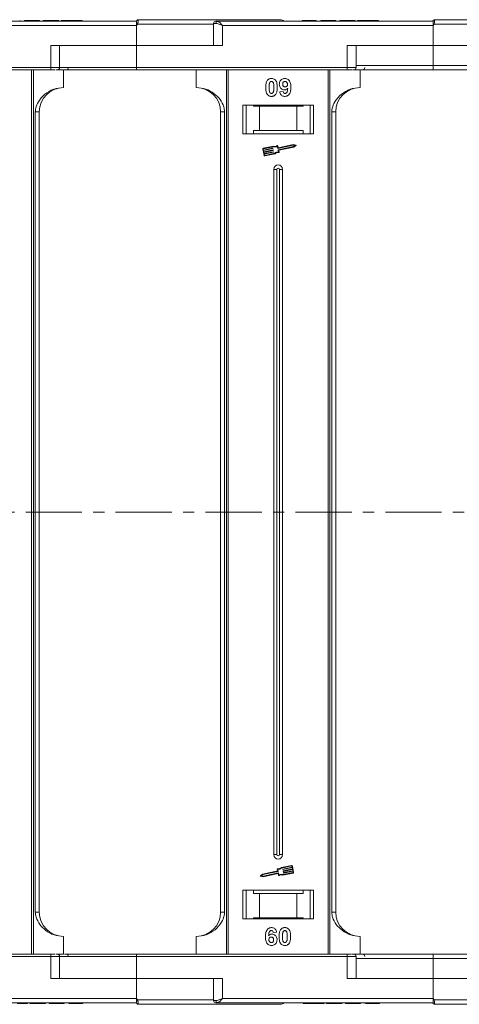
# Model space of a CAD drawing. Header units: millimetres. Extents: x -645 to 830, y -176 to 857.
# Tile 29 of 76: x 493 to 592, y 53 to 276. Entities that reach past the tile are written whole.
import ezdxf

# ---------------------------------------------------------------- set-up
doc = ezdxf.new("R2010")
doc.units = ezdxf.units.MM
doc.linetypes.add('CENTERX2', pattern=[20.32, 12.7, -2.54, 2.54, -2.54])

msp = doc.modelspace()

# ---------------------------------------------------------------- linework, layer by layer
at = {"color": 7, "linetype": 'Continuous', "lineweight": 15}
for p, q in [((519.41, 275.526), (470.703, 275.526)), ((471.821, 274.526), (519.41, 274.526)), ((493.051, 275.526), (493.051, 275.726)), ((494.076, 275.526), (494.076, 275.726)), ((494.076, 275.726), (495.038, 275.726)), ((495.038, 275.726), (495.038, 275.526)), ((495.038, 275.726), (497.153, 275.726)), ((497.153, 275.726), (497.153, 275.526)), ((497.153, 275.726), (497.474, 275.726)), ((497.474, 275.726), (497.474, 275.526)), ((498.307, 275.526), (498.307, 275.726)), ((498.307, 275.726), (501.833, 275.726)), ((501.833, 275.726), (501.833, 275.526)), ((502.346, 275.726), (502.346, 275.526)), ((504.724, 275.526), (504.724, 275.726)), ((507.089, 275.526), (507.089, 275.726)), ((519.41, 275.524), (519.41, 275.526)), ((519.644, 274.876), (519.41, 274.526)), ((519.41, 274.526), (519.41, 270.026)), ((536.821, 274.876), (519.644, 274.876)), ((519.76, 275.876), (519.76, 275.876)), ((536.821, 275.026), (536.821, 270.026)), ((537.331, 275.026), (536.821, 275.026)), ((586.41, 275.526), (537.703, 275.526)), ((538.821, 274.526), (586.41, 274.526)), ((538.821, 270.026), (538.821, 274.526)), ((556.846, 275.726), (556.846, 275.526)), ((558.39, 275.526), (558.39, 275.726)), ((559.942, 275.526), (559.942, 275.726)), ((560.051, 275.526), (560.051, 275.726)), ((561.076, 275.526), (561.076, 275.726)), ((561.076, 275.726), (562.038, 275.726)), ((562.038, 275.726), (562.038, 275.526)), ((562.038, 275.726), (564.153, 275.726)), ((564.153, 275.726), (564.153, 275.526)), ((564.153, 275.726), (564.474, 275.726)), ((564.474, 275.726), (564.474, 275.526)), ((565.307, 275.726), (568.833, 275.726)), ((565.307, 275.526), (565.307, 275.726)), ((568.833, 275.726), (568.833, 275.526)), ((569.346, 275.726), (569.346, 275.526)), ((571.724, 275.526), (571.724, 275.726)), ((574.089, 275.526), (574.089, 275.726)), ((586.41, 275.524), (586.41, 275.526)), ((586.644, 274.876), (586.41, 274.526)), ((586.41, 274.526), (586.41, 270.026)), ((604.973, 274.876), (586.644, 274.876)), ((586.76, 275.876), (586.76, 275.876)), ((499.998, 270.026), (499.998, 265.026)), ((519.41, 270.026), (499.998, 270.026)), ((501.998, 265.026), (501.998, 270.026)), ((519.41, 265.026), (519.41, 270.026)), ((519.41, 270.026), (538.821, 270.026)), ((566.998, 270.026), (566.998, 265.026)), ((586.41, 270.026), (566.998, 270.026)), ((568.998, 265.026), (568.998, 270.026)), ((586.41, 265.526), (586.41, 270.026)), ((586.41, 270.026), (606.973, 270.026)), ((499.998, 265.026), (452.41, 265.026)), ((499.998, 265.026), (499.998, 264.526)), ((501.998, 265.026), (499.998, 265.026)), ((519.41, 265.026), (501.998, 265.026)), ((566.998, 265.026), (519.41, 265.026)), ((519.41, 265.026), (519.41, 264.526)), ((566.998, 265.026), (566.998, 264.526)), ((568.998, 265.026), (566.998, 265.026)), ((586.41, 265.526), (568.998, 265.526)), ((677.41, 265.526), (586.41, 265.526)), ((586.41, 264.526), (586.41, 265.526)), ((452.41, 264.526), (499.998, 264.526)), ((495.698, 264.526), (495.698, 164.526)), ((496.117, 164.526), (496.117, 264.526)), ((501.205, 264.526), (502.91, 264.526)), ((502.91, 260.526), (502.91, 264.526)), ((519.41, 264.526), (566.998, 264.526)), ((532.91, 264.526), (532.91, 260.526)), ((539.703, 264.526), (539.703, 164.526)), ((540.122, 164.526), (540.122, 264.526)), ((562.698, 264.526), (562.698, 164.526)), ((563.117, 164.526), (563.117, 264.526)), ((568.205, 264.526), (569.91, 264.526)), ((569.91, 260.526), (569.91, 264.526)), ((677.41, 264.526), (586.41, 264.526)), ((551.769, 259.57), (552.538, 259.654)), ((559.41, 256.526), (543.41, 256.526)), ((543.41, 256.526), (543.41, 250.026)), ((544.16, 250.026), (544.16, 256.526)), ((545.796, 256.326), (545.796, 256.526)), ((545.796, 256.326), (547.16, 256.326)), ((547.16, 256.326), (547.16, 250.826)), ((555.66, 256.326), (547.16, 256.326)), ((555.66, 250.826), (555.66, 256.326)), ((555.66, 256.326), (557.023, 256.326)), ((557.023, 256.526), (557.023, 256.326)), ((558.66, 256.526), (558.66, 250.026)), ((559.41, 250.026), (559.41, 256.526)), ((496.524, 255.026), (496.524, 164.526)), ((497.41, 255.026), (496.524, 255.026)), ((497.41, 164.526), (497.41, 255.026)), ((538.41, 255.026), (539.295, 255.026)), ((538.41, 255.026), (538.41, 164.526)), ((539.295, 164.526), (539.295, 255.026)), ((563.524, 255.026), (563.524, 164.526)), ((564.41, 255.026), (563.524, 255.026)), ((564.41, 164.526), (564.41, 255.026)), ((543.41, 250.026), (559.41, 250.026)), ((547.16, 250.826), (545.796, 250.826)), ((545.796, 250.826), (545.796, 250.026)), ((555.66, 250.826), (547.16, 250.826)), ((557.023, 250.826), (555.66, 250.826)), ((557.023, 250.026), (557.023, 250.826)), ((550.328, 247.279), (548.049, 246.798)), ((551.302, 246.795), (551.208, 247.239)), ((551.393, 246.934), (551.305, 247.35)), ((554.798, 247.503), (551.337, 246.772)), ((554.797, 247.623), (551.428, 246.911)), ((555.399, 247.505), (554.797, 247.623)), ((555.24, 247.417), (554.798, 247.503)), ((554.871, 247.159), (555.24, 247.417)), ((554.919, 247.049), (555.421, 247.4)), ((547.913, 246.589), (548.205, 245.21)), ((548.028, 246.613), (548.077, 246.383)), ((550.316, 247.157), (548.073, 246.683)), ((548.077, 246.383), (550.159, 246.823)), ((550.184, 246.708), (548.101, 246.268)), ((548.101, 246.268), (548.162, 245.981)), ((548.162, 245.981), (550.244, 246.421)), ((550.269, 246.306), (548.186, 245.866)), ((548.186, 245.866), (548.247, 245.579)), ((548.247, 245.579), (550.329, 246.019)), ((550.353, 245.904), (548.271, 245.464)), ((548.271, 245.464), (548.319, 245.234)), ((548.389, 245.189), (550.632, 245.663)), ((548.413, 245.074), (550.692, 245.555)), ((550.194, 246.801), (550.206, 246.743)), ((550.279, 246.399), (550.291, 246.341)), ((550.364, 245.996), (550.376, 245.939)), ((551.481, 245.948), (551.387, 246.393)), ((551.41, 246.427), (554.871, 247.159)), ((551.52, 246.331), (554.919, 247.049)), ((551.614, 245.886), (551.52, 246.331)), ((550.41, 242.026), (550.41, 164.526)), ((550.41, 242.026), (551.125, 242.026)), ((551.125, 242.026), (551.125, 164.526)), ((551.695, 164.526), (551.695, 242.026)), ((552.41, 242.026), (551.695, 242.026)), ((552.41, 164.526), (552.41, 242.026)), ((495.698, 164.526), (495.698, 64.526)), ((496.117, 64.526), (496.117, 164.526)), ((496.524, 164.526), (496.524, 74.026)), ((497.41, 74.026), (497.41, 164.526)), ((538.41, 164.526), (538.41, 74.026)), ((539.295, 74.026), (539.295, 164.526)), ((539.703, 164.526), (539.703, 64.526)), ((540.122, 64.526), (540.122, 164.526)), ((550.41, 164.526), (550.41, 87.026)), ((551.125, 164.526), (551.125, 87.026)), ((551.695, 87.026), (551.695, 164.526)), ((552.41, 87.026), (552.41, 164.526)), ((562.698, 164.526), (562.698, 64.526)), ((563.117, 64.526), (563.117, 164.526)), ((563.524, 164.526), (563.524, 74.026)), ((564.41, 74.026), (564.41, 164.526)), ((551.125, 87.026), (550.41, 87.026)), ((552.41, 87.026), (551.695, 87.026)), ((547.901, 82.618), (547.399, 82.267)), ((547.948, 82.508), (547.579, 82.25)), ((551.299, 83.336), (547.901, 82.618)), ((551.41, 83.24), (547.948, 82.508)), ((548.021, 82.163), (551.483, 82.895)), ((548.022, 82.044), (551.392, 82.756)), ((551.205, 83.781), (551.299, 83.336)), ((551.339, 83.718), (551.432, 83.274)), ((551.427, 82.733), (551.515, 82.317)), ((551.517, 82.872), (551.611, 82.428)), ((554.406, 84.593), (552.128, 84.111)), ((554.43, 84.478), (552.188, 84.004)), ((552.456, 83.671), (552.443, 83.728)), ((552.466, 83.763), (554.549, 84.203)), ((554.573, 84.088), (552.49, 83.648)), ((552.492, 82.388), (554.77, 82.869)), ((552.503, 82.51), (554.746, 82.984)), ((552.54, 83.268), (552.528, 83.326)), ((552.551, 83.361), (554.634, 83.801)), ((554.658, 83.686), (552.575, 83.246)), ((552.625, 82.866), (552.613, 82.924)), ((552.636, 82.958), (554.719, 83.398)), ((554.743, 83.284), (552.66, 82.844)), ((554.549, 84.203), (554.5, 84.433)), ((554.634, 83.801), (554.573, 84.088)), ((554.906, 83.078), (554.615, 84.457)), ((554.719, 83.398), (554.658, 83.686)), ((554.791, 83.054), (554.743, 83.284)), ((547.421, 82.161), (548.022, 82.044)), ((547.579, 82.25), (548.021, 82.163)), ((559.41, 79.026), (543.41, 79.026)), ((543.41, 79.026), (543.41, 72.526)), ((544.16, 72.526), (544.16, 79.026)), ((545.796, 79.026), (545.796, 78.226)), ((545.796, 78.226), (547.16, 78.226)), ((547.16, 78.226), (547.16, 72.726)), ((547.16, 78.226), (555.66, 78.226)), ((555.66, 72.726), (555.66, 78.226)), ((555.66, 78.226), (557.023, 78.226)), ((557.023, 78.226), (557.023, 79.026)), ((558.66, 79.026), (558.66, 72.526)), ((559.41, 72.526), (559.41, 79.026)), ((496.524, 74.026), (497.41, 74.026)), ((538.41, 74.026), (539.295, 74.026)), ((563.524, 74.026), (564.41, 74.026)), ((543.41, 72.526), (559.41, 72.526)), ((547.16, 72.726), (545.796, 72.726)), ((545.796, 72.526), (545.796, 72.726)), ((547.16, 72.726), (555.66, 72.726)), ((557.023, 72.726), (555.66, 72.726)), ((557.023, 72.726), (557.023, 72.526)), ((551.051, 69.482), (550.282, 69.398)), ((502.91, 68.526), (502.91, 64.526)), ((532.91, 64.526), (532.91, 68.526)), ((569.91, 68.526), (569.91, 64.526)), ((499.998, 64.526), (452.41, 64.526)), ((452.41, 64.026), (499.998, 64.026)), ((499.998, 64.026), (499.998, 64.526)), ((499.998, 64.026), (499.998, 59.026)), ((499.998, 64.026), (501.998, 64.026)), ((501.136, 64.526), (502.91, 64.526)), ((501.998, 59.026), (501.998, 64.026)), ((501.998, 64.026), (519.41, 64.026)), ((519.41, 64.026), (519.41, 64.526)), ((566.998, 64.526), (519.41, 64.526)), ((519.41, 59.026), (519.41, 64.026)), ((519.41, 64.026), (566.998, 64.026)), ((566.998, 64.026), (566.998, 64.526)), ((566.998, 64.026), (566.998, 59.026)), ((566.998, 64.026), (568.998, 64.026)), ((568.136, 64.526), (569.91, 64.526)), ((568.998, 59.026), (568.998, 64.026)), ((568.998, 63.526), (586.41, 63.526)), ((586.41, 64.526), (586.41, 63.526)), ((586.41, 64.526), (677.41, 64.526)), ((586.41, 59.026), (586.41, 63.526)), ((586.41, 63.526), (677.41, 63.526)), ((499.998, 59.026), (519.41, 59.026)), ((519.41, 59.026), (519.41, 54.526)), ((538.821, 59.026), (519.41, 59.026)), ((536.821, 59.026), (536.821, 54.026)), ((538.821, 54.526), (538.821, 59.026)), ((566.998, 59.026), (586.41, 59.026)), ((606.973, 59.026), (586.41, 59.026)), ((586.41, 59.026), (586.41, 54.526)), ((470.703, 53.526), (519.41, 53.526)), ((519.41, 54.526), (471.821, 54.526)), ((494.782, 53.526), (494.782, 53.326)), ((495.294, 53.326), (495.294, 53.526)), ((498.82, 53.526), (498.82, 53.326)), ((499.653, 53.526), (499.653, 53.326)), ((499.974, 53.526), (499.974, 53.326)), ((502.089, 53.326), (502.089, 53.526)), ((503.051, 53.526), (503.051, 53.326)), ((504.076, 53.526), (504.076, 53.326)), ((504.186, 53.526), (504.186, 53.326)), ((505.737, 53.526), (505.737, 53.326)), ((507.282, 53.526), (507.282, 53.326)), ((519.41, 54.526), (519.644, 54.176)), ((519.644, 54.176), (536.821, 54.176)), ((536.821, 54.026), (537.331, 54.026)), ((537.703, 53.526), (586.41, 53.526)), ((586.41, 54.526), (538.821, 54.526)), ((557.038, 53.526), (557.038, 53.326)), ((559.403, 53.326), (559.403, 53.526)), ((561.782, 53.526), (561.782, 53.326)), ((562.294, 53.326), (562.294, 53.526)), ((565.82, 53.526), (565.82, 53.326)), ((566.653, 53.526), (566.653, 53.326)), ((566.974, 53.526), (566.974, 53.326)), ((569.089, 53.326), (569.089, 53.526)), ((570.051, 53.526), (570.051, 53.326)), ((571.076, 53.526), (571.076, 53.326)), ((571.186, 53.526), (571.186, 53.326)), ((572.737, 53.526), (572.737, 53.326)), ((574.282, 53.526), (574.282, 53.326)), ((586.41, 54.526), (586.644, 54.176)), ((586.644, 54.176), (604.973, 54.176)), ((495.294, 53.326), (498.82, 53.326)), ((499.653, 53.326), (499.974, 53.326)), ((499.974, 53.326), (502.089, 53.326)), ((502.089, 53.326), (503.051, 53.326)), ((519.76, 53.176), (519.76, 53.176)), ((562.294, 53.326), (565.82, 53.326)), ((566.653, 53.326), (566.974, 53.326)), ((566.974, 53.326), (569.089, 53.326)), ((569.089, 53.326), (570.051, 53.326)), ((586.76, 53.176), (586.76, 53.176))]:
    msp.add_line(p, q, dxfattribs=at)
at = {"color": 1, "linetype": 'CENTERX2', "lineweight": 13}
msp.add_line((689.94, 164.526), (-148.143, 164.526), dxfattribs=at)
at = {"color": 7, "linetype": 'Continuous', "lineweight": 15}
for centre, radius, start, end in [((519.76, 275.526), 0.35, 89.99809, 179.99959), ((483.866, 207.949), 75.89, 61.87179, 62.07191), ((537.321, 275.026), 0.5, 90, 180), ((537.778, 275.082), 0.451, 99.5202, 187.08135), ((551.91, 274.876), 1, 41.2946, 90), ((586.76, 275.526), 0.35, 89.99809, 179.99959), ((550.866, 207.949), 75.89, 61.87179, 62.07191), ((501.498, 265.026), 0.5, 270, 0), ((503.481, 265.026), 0.5, 270, 0), ((568.498, 265.026), 0.5, 270, 0), ((570.481, 265.026), 0.5, 270, 0), ((502.91, 255.026), 5.5, 90, 180), ((532.91, 255.026), 5.5, 0, 90), ((569.91, 255.026), 5.5, 90, 180), ((550.681, 248.077), 0.99, 248.37041, 302.16635), ((550.681, 248.077), 0.873, 246.11204, 307.44471), ((551.247, 247.338), 0.0587, 11.9297, 127.44471), ((555.387, 247.448), 0.0587, 304.95116, 78.90824), ((548.086, 246.625), 0.176, 101.9297, 191.9297), ((548.086, 246.625), 0.0587, 101.9297, 191.9297), ((548.377, 245.246), 0.176, 191.9297, 281.9297), ((548.377, 245.246), 0.0587, 191.9297, 281.9297), ((550.165, 246.795), 0.0294, 11.9297, 101.9297), ((550.177, 246.737), 0.0294, 281.9297, 11.9297), ((550.25, 246.392), 0.0294, 11.9297, 101.9297), ((550.262, 246.335), 0.0294, 281.9297, 11.9297), ((550.335, 245.99), 0.0294, 11.9297, 101.9297), ((550.347, 245.933), 0.0294, 281.9297, 11.9297), ((551.338, 244.969), 0.99, 81.69305, 135.48899), ((551.338, 244.969), 0.873, 76.41469, 137.74736), ((551.331, 246.801), 0.0294, 191.9297, 281.9297), ((551.416, 246.399), 0.0294, 101.9297, 191.9297), ((551.421, 246.94), 0.0294, 191.9297, 281.9297), ((551.557, 245.874), 0.0587, 256.41469, 11.9297), ((551.41, 242.026), 1, 0, 180), ((551.41, 242.026), 0.285, 0, 180), ((551.41, 87.026), 1, 180, 0), ((551.41, 87.026), 0.285, 180, 0), ((551.263, 83.793), 0.0587, 76.41469, 191.9297), ((551.482, 84.698), 0.873, 256.41469, 317.74736), ((551.482, 84.698), 0.99, 261.69305, 315.48899), ((551.398, 82.727), 0.0294, 11.9297, 101.9297), ((551.404, 83.268), 0.0294, 281.9297, 11.9297), ((551.489, 82.866), 0.0294, 11.9297, 101.9297), ((552.138, 81.59), 0.873, 66.11204, 127.44471), ((552.138, 81.59), 0.99, 68.37041, 122.16635), ((552.472, 83.734), 0.0294, 101.9297, 191.9297), ((552.484, 83.677), 0.0294, 191.9297, 281.9297), ((552.557, 83.332), 0.0294, 101.9297, 191.9297), ((552.569, 83.274), 0.0294, 191.9297, 281.9297), ((552.642, 82.93), 0.0294, 101.9297, 191.9297), ((552.654, 82.872), 0.0294, 191.9297, 281.9297), ((554.443, 84.42), 0.176, 11.9297, 101.9297), ((554.443, 84.42), 0.0587, 11.9297, 101.9297), ((554.734, 83.042), 0.0587, 281.9297, 11.9297), ((554.734, 83.042), 0.176, 281.9297, 11.9297), ((547.432, 82.219), 0.0587, 124.95116, 258.90824), ((551.572, 82.329), 0.0587, 191.9297, 307.44471), ((502.91, 74.026), 5.5, 180, 270), ((532.91, 74.026), 5.5, 270, 0), ((569.91, 74.026), 5.5, 180, 270), ((501.498, 64.026), 0.5, 0, 90), ((503.481, 64.026), 0.5, 0, 90), ((568.498, 64.026), 0.5, 0, 90), ((570.481, 64.026), 0.5, 0, 90), ((483.866, 121.103), 75.89, 297.92809, 298.12821), ((519.76, 53.526), 0.35, 180.00041, 270.00191), ((537.321, 54.026), 0.5, 180, 270), ((537.778, 53.971), 0.451, 172.91869, 260.47981), ((551.91, 54.176), 1, 270, 319.04573), ((550.866, 121.103), 75.89, 297.92809, 298.12821), ((586.76, 53.526), 0.35, 180.00041, 270.00191)]:
    msp.add_arc(centre, radius, start, end, dxfattribs=at)
for points, knots in [([(504.724, 275.726), (504.591, 275.726), (504.187, 275.726), (503.527, 275.726), (502.905, 275.726), (502.48, 275.726), (502.355, 275.726), (502.347, 275.726), (502.346, 275.726)], [0, 0, 0, 0, 0.1021706, 0.3092201, 0.51365, 0.6922749, 0.9324126, 1, 1, 1, 1]), ([(507.089, 275.726), (507.086, 275.726), (507.075, 275.726), (506.933, 275.726), (506.542, 275.726), (505.968, 275.726), (505.328, 275.726), (504.907, 275.726), (504.724, 275.726)], [0, 0, 0, 0, 0.1018882, 0.3073435, 0.4929627, 0.6786474, 0.8607914, 1, 1, 1, 1]), ([(519.41, 275.001), (519.41, 275.093), (519.41, 275.278), (519.41, 275.44), (519.41, 275.47), (519.41, 275.479)], [0, 0, 0, 0, 0.412717, 0.8254516, 1, 1, 1, 1]), ([(519.76, 275.876), (519.76, 275.869), (519.761, 275.855), (519.76, 275.753), (519.758, 275.607), (519.746, 275.424), (519.727, 275.241), (519.697, 275.054), (519.661, 274.932), (519.644, 274.876)], [0, 0, 0, 0, 0.1718456, 0.312445, 0.4991009, 0.6298393, 0.7575038, 0.8890244, 1, 1, 1, 1]), ([(551.91, 275.876), (551.864, 275.876), (551.77, 275.876), (550.999, 275.876), (549.833, 275.876), (548.362, 275.876), (546.714, 275.876), (544.774, 275.876), (541.818, 275.876), (538.384, 275.876), (534.607, 275.876), (531.371, 275.876), (527.727, 275.876), (523.738, 275.876), (521.073, 275.876), (519.76, 275.876)], [0, 0, 0, 0, 0.0777263, 0.157824, 0.2401354, 0.3044544, 0.368763, 0.4344301, 0.5000865, 0.631237, 0.695556, 0.7598647, 0.8421852, 0.9222807, 1, 1, 1, 1]), ([(538.821, 274.526), (538.552, 274.643), (538.134, 274.823), (537.635, 274.995), (537.426, 275.016), (537.331, 275.026)], [0, 0, 0, 0, 0.49841293, 0.77292805, 1, 1, 1, 1]), ([(537.703, 275.526), (537.771, 275.509), (537.915, 275.474), (538.194, 275.224), (538.504, 274.894), (538.715, 274.649), (538.821, 274.526)], [0, 0, 0, 0, 0.2343588, 0.4982155, 0.7484812, 1, 1, 1, 1]), ([(558.39, 275.726), (558.256, 275.726), (557.952, 275.726), (557.5, 275.726), (557.142, 275.726), (556.887, 275.726), (556.862, 275.726), (556.846, 275.726)], [0, 0, 0, 0, 0.1552919, 0.3531453, 0.543243, 0.704067, 1, 1, 1, 1]), ([(559.942, 275.726), (559.888, 275.726), (559.78, 275.726), (559.476, 275.726), (559.011, 275.726), (558.624, 275.726), (558.39, 275.726)], [0, 0, 0, 0, 0.2064605, 0.4135145, 0.6452106, 1, 1, 1, 1]), ([(571.724, 275.726), (571.591, 275.726), (571.187, 275.726), (570.527, 275.726), (569.905, 275.726), (569.48, 275.726), (569.355, 275.726), (569.347, 275.726), (569.346, 275.726)], [0, 0, 0, 0, 0.1021706, 0.3092201, 0.51365, 0.6922749, 0.9324126, 1, 1, 1, 1]), ([(574.089, 275.726), (574.086, 275.726), (574.075, 275.726), (573.933, 275.726), (573.542, 275.726), (572.968, 275.726), (572.328, 275.726), (571.907, 275.726), (571.724, 275.726)], [0, 0, 0, 0, 0.1018882, 0.3073435, 0.4929627, 0.6786474, 0.8607914, 1, 1, 1, 1]), ([(586.41, 275.001), (586.41, 275.093), (586.41, 275.278), (586.41, 275.44), (586.41, 275.47), (586.41, 275.479)], [0, 0, 0, 0, 0.412717, 0.8254516, 1, 1, 1, 1]), ([(586.76, 275.876), (586.76, 275.869), (586.761, 275.855), (586.76, 275.753), (586.758, 275.607), (586.746, 275.424), (586.727, 275.241), (586.697, 275.054), (586.661, 274.932), (586.644, 274.876)], [0, 0, 0, 0, 0.1718456, 0.312445, 0.4991009, 0.6298393, 0.7575038, 0.8890244, 1, 1, 1, 1]), ([(605.572, 275.876), (605.183, 275.876), (603.969, 275.876), (601.589, 275.876), (598.377, 275.876), (594.726, 275.876), (590.739, 275.876), (588.073, 275.876), (586.76, 275.876)], [0, 0, 0, 0, 0.0761662, 0.2372998, 0.3984073, 0.6046388, 0.8052959, 1, 1, 1, 1]), ([(499.998, 264.526), (500.141, 264.526), (500.434, 264.526), (500.796, 264.526), (500.966, 264.526), (501.03, 264.526)], [0, 0, 0, 0, 0.3748158, 0.7664972, 1, 1, 1, 1]), ([(503.058, 264.526), (503.445, 264.526), (504.786, 264.526), (507.533, 264.526), (511.257, 264.526), (515.344, 264.526), (518.068, 264.526), (519.41, 264.526)], [0, 0, 0, 0, 0.0792642, 0.2739294, 0.5229011, 0.7650927, 1, 1, 1, 1]), ([(566.998, 264.526), (567.141, 264.526), (567.434, 264.526), (567.796, 264.526), (567.966, 264.526), (568.03, 264.526)], [0, 0, 0, 0, 0.3748158, 0.7664972, 1, 1, 1, 1]), ([(586.41, 264.526), (585.089, 264.526), (582.406, 264.526), (578.381, 264.526), (574.712, 264.526), (571.922, 264.526), (570.521, 264.526), (570.058, 264.526)], [0, 0, 0, 0, 0.2309632, 0.4690891, 0.7139221, 0.9052997, 1, 1, 1, 1]), ([(548.589, 260.553), (548.591, 260.687), (548.597, 260.99), (548.669, 261.519), (548.809, 261.942), (548.968, 262.149), (548.985, 262.171)], [0, 0, 0, 0, 0.2367308, 0.5375555, 0.9496679, 1, 1, 1, 1]), ([(548.985, 262.171), (549.029, 262.221), (549.12, 262.323), (549.288, 262.439), (549.477, 262.522), (549.646, 262.56), (549.788, 262.575), (549.86, 262.577), (549.897, 262.577)], [0, 0, 0, 0, 0.1937762, 0.3936, 0.5878635, 0.7889077, 0.894169, 1, 1, 1, 1]), ([(549.358, 260.553), (549.359, 260.62), (549.36, 260.753), (549.366, 260.934), (549.376, 261.095), (549.39, 261.237), (549.409, 261.379), (549.432, 261.472), (549.444, 261.518)], [0, 0, 0, 0, 0.2059417, 0.4119594, 0.558149, 0.7045024, 0.8518015, 1, 1, 1, 1]), ([(549.444, 261.518), (549.468, 261.587), (549.506, 261.699), (549.614, 261.825), (549.738, 261.892), (549.837, 261.908), (549.891, 261.91), (549.897, 261.911)], [0, 0, 0, 0, 0.33480351, 0.54256063, 0.75038199, 0.9707212, 1, 1, 1, 1]), ([(549.897, 262.577), (550.032, 262.567), (550.304, 262.547), (550.657, 262.348), (550.928, 262.055), (551.18, 261.455), (551.194, 260.931), (551.205, 260.545)], [0, 0, 0, 0, 0.147566, 0.2966882, 0.4312776, 0.580404, 1, 1, 1, 1]), ([(549.897, 261.911), (549.954, 261.905), (550.056, 261.895), (550.188, 261.819), (550.301, 261.671), (550.397, 261.397), (550.431, 261.004), (550.434, 260.705), (550.435, 260.553)], [0, 0, 0, 0, 0.10461361, 0.18881412, 0.27351189, 0.44412695, 0.71948087, 1, 1, 1, 1]), ([(551.666, 261.273), (551.674, 261.407), (551.689, 261.678), (551.856, 262.057), (552.136, 262.353), (552.507, 262.547), (552.782, 262.567), (552.924, 262.577)], [0, 0, 0, 0, 0.1979267, 0.3977284, 0.5974133, 0.7905838, 1, 1, 1, 1]), ([(552.848, 260.013), (552.712, 260.026), (552.44, 260.05), (552.089, 260.267), (551.822, 260.572), (551.684, 260.927), (551.671, 261.168), (551.666, 261.273)], [0, 0, 0, 0, 0.2101886, 0.42177326, 0.62360346, 0.83703437, 1, 1, 1, 1]), ([(552.435, 261.312), (552.439, 261.399), (552.446, 261.537), (552.52, 261.716), (552.63, 261.824), (552.773, 261.897), (552.879, 261.906), (552.939, 261.911)], [0, 0, 0, 0, 0.29132017, 0.46553926, 0.64163153, 0.79866396, 1, 1, 1, 1]), ([(552.978, 260.68), (552.91, 260.686), (552.784, 260.697), (552.621, 260.79), (552.51, 260.922), (552.445, 261.103), (552.439, 261.234), (552.435, 261.312)], [0, 0, 0, 0, 0.2139369, 0.3980753, 0.5830907, 0.7516657, 1, 1, 1, 1]), ([(554.282, 260.58), (554.279, 260.447), (554.27, 260.045), (554.179, 259.489), (553.901, 258.981), (553.554, 258.678), (553.184, 258.54), (552.951, 258.53), (552.866, 258.526)], [0, 0, 0, 0, 0.1423372, 0.4291269, 0.5899433, 0.7512055, 0.9098946, 1, 1, 1, 1]), ([(552.924, 262.577), (553.059, 262.567), (553.331, 262.546), (553.691, 262.343), (553.983, 262.038), (554.223, 261.503), (554.277, 260.994), (554.281, 260.639), (554.282, 260.58)], [0, 0, 0, 0, 0.148288, 0.2977445, 0.4437132, 0.6077915, 0.9347078, 1, 1, 1, 1]), ([(552.939, 261.911), (553.007, 261.904), (553.144, 261.889), (553.318, 261.772), (553.447, 261.614), (553.504, 261.432), (553.51, 261.311), (553.512, 261.255)], [0, 0, 0, 0, 0.2079545, 0.4204057, 0.6273197, 0.8277075, 1, 1, 1, 1]), ([(553.512, 261.255), (553.508, 261.176), (553.5, 261.043), (553.414, 260.874), (553.293, 260.764), (553.144, 260.691), (553.033, 260.684), (552.978, 260.68)], [0, 0, 0, 0, 0.2673945, 0.4472142, 0.6271221, 0.8130653, 1, 1, 1, 1]), ([(502.91, 260.526), (502.15, 260.45), (500.63, 260.297), (498.608, 259.107), (497.276, 257.557), (496.616, 256.113), (496.549, 255.32), (496.524, 255.026)], [0, 0, 0, 0, 0.2490962, 0.4982428, 0.745205, 0.90541, 1, 1, 1, 1]), ([(539.295, 255.026), (539.252, 255.417), (539.14, 256.415), (538.317, 257.87), (536.947, 259.283), (535.081, 260.319), (533.631, 260.457), (532.91, 260.526)], [0, 0, 0, 0, 0.12571337, 0.32127574, 0.5244662, 0.76348402, 1, 1, 1, 1]), ([(548.982, 258.937), (548.943, 258.991), (548.863, 259.101), (548.755, 259.338), (548.665, 259.646), (548.615, 259.983), (548.593, 260.287), (548.59, 260.464), (548.589, 260.553)], [0, 0, 0, 0, 0.11844057, 0.2393457, 0.45959323, 0.68492476, 0.84223987, 1, 1, 1, 1]), ([(549.897, 258.526), (549.83, 258.528), (549.695, 258.533), (549.497, 258.577), (549.307, 258.655), (549.162, 258.753), (549.055, 258.851), (549.006, 258.908), (548.982, 258.937)], [0, 0, 0, 0, 0.1926347, 0.388697, 0.5820148, 0.7830443, 0.8909593, 1, 1, 1, 1]), ([(549.897, 259.193), (549.829, 259.201), (549.718, 259.214), (549.59, 259.302), (549.486, 259.455), (549.393, 259.729), (549.365, 260.119), (549.36, 260.408), (549.358, 260.553)], [0, 0, 0, 0, 0.1253702, 0.2022903, 0.2791788, 0.4647576, 0.7305818, 1, 1, 1, 1]), ([(550.35, 259.585), (550.326, 259.516), (550.288, 259.405), (550.181, 259.279), (550.059, 259.213), (549.96, 259.195), (549.905, 259.193), (549.897, 259.193)], [0, 0, 0, 0, 0.3336776, 0.5404125, 0.7472639, 0.9612091, 1, 1, 1, 1]), ([(550.809, 258.932), (550.764, 258.882), (550.674, 258.78), (550.505, 258.665), (550.317, 258.582), (550.147, 258.544), (550.006, 258.529), (549.933, 258.527), (549.897, 258.526)], [0, 0, 0, 0, 0.1937693, 0.3935642, 0.587886, 0.7891312, 0.8942826, 1, 1, 1, 1]), ([(550.435, 260.553), (550.435, 260.487), (550.434, 260.353), (550.428, 260.172), (550.418, 260.011), (550.404, 259.868), (550.385, 259.725), (550.362, 259.632), (550.35, 259.585)], [0, 0, 0, 0, 0.2052705, 0.4106164, 0.5571497, 0.7038442, 0.8514711, 1, 1, 1, 1]), ([(551.205, 260.545), (551.202, 260.412), (551.197, 260.109), (551.127, 259.59), (550.988, 259.17), (550.832, 258.963), (550.809, 258.932)], [0, 0, 0, 0, 0.2372812, 0.5385907, 0.9326774, 1, 1, 1, 1]), ([(552.866, 258.526), (552.731, 258.537), (552.485, 258.558), (552.171, 258.739), (551.929, 259.019), (551.814, 259.317), (551.778, 259.516), (551.769, 259.57)], [0, 0, 0, 0, 0.2427882, 0.4388655, 0.6348012, 0.9009361, 1, 1, 1, 1]), ([(552.538, 259.654), (552.551, 259.574), (552.572, 259.452), (552.662, 259.308), (552.767, 259.23), (552.873, 259.197), (552.94, 259.194), (552.965, 259.193)], [0, 0, 0, 0, 0.3447142, 0.5290593, 0.7142089, 0.8921959, 1, 1, 1, 1]), ([(553.571, 260.348), (553.525, 260.3), (553.431, 260.201), (553.284, 260.112), (553.157, 260.06), (553.058, 260.033), (552.954, 260.017), (552.884, 260.015), (552.848, 260.013)], [0, 0, 0, 0, 0.24349124, 0.49626585, 0.61820988, 0.7417038, 0.87015842, 1, 1, 1, 1]), ([(552.965, 259.193), (553.019, 259.198), (553.127, 259.209), (553.279, 259.308), (553.42, 259.478), (553.53, 259.84), (553.554, 260.141), (553.571, 260.348)], [0, 0, 0, 0, 0.1120155, 0.2243547, 0.3677679, 0.565827, 1, 1, 1, 1]), ([(569.91, 260.526), (569.15, 260.45), (567.63, 260.297), (565.608, 259.107), (564.276, 257.557), (563.616, 256.113), (563.549, 255.32), (563.524, 255.026)], [0, 0, 0, 0, 0.2490962, 0.4982428, 0.745205, 0.90541, 1, 1, 1, 1]), ([(496.524, 74.026), (496.568, 73.635), (496.679, 72.637), (497.503, 71.183), (498.873, 69.77), (500.738, 68.733), (502.188, 68.595), (502.91, 68.526)], [0, 0, 0, 0, 0.1257134, 0.3212757, 0.5244662, 0.763484, 1, 1, 1, 1]), ([(532.91, 68.526), (533.67, 68.603), (535.19, 68.755), (537.212, 69.945), (538.544, 71.496), (539.204, 72.94), (539.27, 73.732), (539.295, 74.026)], [0, 0, 0, 0, 0.24909619, 0.49824278, 0.74520496, 0.90540997, 1, 1, 1, 1]), ([(563.524, 74.026), (563.568, 73.635), (563.679, 72.637), (564.503, 71.183), (565.873, 69.77), (567.738, 68.733), (569.188, 68.595), (569.91, 68.526)], [0, 0, 0, 0, 0.1257134, 0.3212757, 0.5244662, 0.763484, 1, 1, 1, 1]), ([(548.538, 68.472), (548.541, 68.606), (548.55, 69.007), (548.64, 69.563), (548.918, 70.071), (549.265, 70.374), (549.635, 70.512), (549.869, 70.522), (549.953, 70.526)], [0, 0, 0, 0, 0.1423372, 0.4291269, 0.5899433, 0.7512055, 0.9098946, 1, 1, 1, 1]), ([(549.854, 69.859), (549.8, 69.854), (549.692, 69.843), (549.54, 69.743), (549.398, 69.571), (549.29, 69.209), (549.265, 68.909), (549.249, 68.704)], [0, 0, 0, 0, 0.1120492, 0.2243802, 0.3701146, 0.5702758, 1, 1, 1, 1]), ([(549.249, 68.704), (549.295, 68.752), (549.389, 68.85), (549.535, 68.942), (549.662, 68.992), (549.761, 69.02), (549.865, 69.035), (549.936, 69.038), (549.971, 69.039)], [0, 0, 0, 0, 0.2436536, 0.4957602, 0.6178923, 0.7415029, 0.8700251, 1, 1, 1, 1]), ([(550.282, 69.398), (550.269, 69.476), (550.25, 69.597), (550.159, 69.742), (550.054, 69.823), (549.946, 69.855), (549.88, 69.858), (549.854, 69.859)], [0, 0, 0, 0, 0.33384, 0.5245467, 0.7163724, 0.8918244, 1, 1, 1, 1]), ([(549.953, 70.526), (550.089, 70.515), (550.335, 70.496), (550.648, 70.312), (550.889, 70.035), (551.004, 69.739), (551.04, 69.539), (551.051, 69.482)], [0, 0, 0, 0, 0.24269082, 0.43900235, 0.63500599, 0.89505866, 1, 1, 1, 1]), ([(549.971, 69.039), (550.107, 69.027), (550.379, 69.002), (550.728, 68.786), (550.994, 68.485), (551.135, 68.132), (551.148, 67.888), (551.153, 67.779)], [0, 0, 0, 0, 0.2102159, 0.4219747, 0.6200164, 0.8310369, 1, 1, 1, 1]), ([(551.615, 68.507), (551.617, 68.64), (551.622, 68.944), (551.695, 69.471), (551.836, 69.891), (551.993, 70.097), (552.011, 70.12)], [0, 0, 0, 0, 0.2373811, 0.5389182, 0.9490817, 1, 1, 1, 1]), ([(552.011, 70.12), (552.055, 70.17), (552.145, 70.272), (552.314, 70.388), (552.503, 70.471), (552.672, 70.509), (552.813, 70.524), (552.886, 70.525), (552.923, 70.526)], [0, 0, 0, 0, 0.1937762, 0.3936, 0.5878635, 0.7889077, 0.894169, 1, 1, 1, 1]), ([(552.384, 68.499), (552.385, 68.566), (552.386, 68.699), (552.391, 68.88), (552.401, 69.041), (552.416, 69.184), (552.434, 69.327), (552.458, 69.42), (552.47, 69.467)], [0, 0, 0, 0, 0.20527, 0.4106157, 0.5571475, 0.7038444, 0.8514751, 1, 1, 1, 1]), ([(552.47, 69.467), (552.493, 69.536), (552.531, 69.648), (552.64, 69.774), (552.763, 69.84), (552.862, 69.857), (552.916, 69.859), (552.923, 69.859)], [0, 0, 0, 0, 0.3348035, 0.5425606, 0.750382, 0.9707212, 1, 1, 1, 1]), ([(552.923, 70.526), (552.989, 70.524), (553.124, 70.519), (553.322, 70.475), (553.513, 70.398), (553.657, 70.299), (553.764, 70.201), (553.813, 70.144), (553.838, 70.115)], [0, 0, 0, 0, 0.1926273, 0.3886837, 0.5820134, 0.7832006, 0.8910383, 1, 1, 1, 1]), ([(552.923, 69.859), (552.98, 69.854), (553.081, 69.843), (553.21, 69.769), (553.32, 69.629), (553.42, 69.357), (553.456, 68.961), (553.459, 68.654), (553.461, 68.499)], [0, 0, 0, 0, 0.10564606, 0.18622129, 0.26704196, 0.43154058, 0.71270762, 1, 1, 1, 1]), ([(553.838, 70.115), (553.877, 70.061), (553.956, 69.951), (554.062, 69.72), (554.151, 69.424), (554.202, 69.093), (554.227, 68.783), (554.229, 68.594), (554.23, 68.499)], [0, 0, 0, 0, 0.118432, 0.2393289, 0.4494336, 0.6641784, 0.8318201, 1, 1, 1, 1]), ([(549.895, 66.475), (549.76, 66.485), (549.489, 66.507), (549.129, 66.708), (548.837, 67.013), (548.597, 67.549), (548.542, 68.059), (548.539, 68.414), (548.538, 68.472)], [0, 0, 0, 0, 0.1482689, 0.2976473, 0.4424214, 0.6078512, 0.9356585, 1, 1, 1, 1]), ([(549.307, 67.797), (549.312, 67.879), (549.32, 68.015), (549.411, 68.185), (549.534, 68.294), (549.682, 68.362), (549.79, 68.369), (549.842, 68.372)], [0, 0, 0, 0, 0.27672092, 0.45687046, 0.63700743, 0.8240683, 1, 1, 1, 1]), ([(549.88, 67.142), (549.812, 67.149), (549.675, 67.163), (549.5, 67.28), (549.374, 67.437), (549.316, 67.62), (549.31, 67.739), (549.307, 67.797)], [0, 0, 0, 0, 0.2079047, 0.4199807, 0.6306256, 0.821735, 1, 1, 1, 1]), ([(549.842, 68.372), (549.909, 68.367), (550.034, 68.357), (550.195, 68.263), (550.314, 68.127), (550.376, 67.943), (550.381, 67.81), (550.384, 67.74)], [0, 0, 0, 0, 0.2137567, 0.3949441, 0.5765849, 0.7773109, 1, 1, 1, 1]), ([(550.384, 67.74), (550.38, 67.654), (550.374, 67.517), (550.3, 67.338), (550.19, 67.229), (550.046, 67.155), (549.939, 67.146), (549.88, 67.142)], [0, 0, 0, 0, 0.28869741, 0.46355259, 0.63994173, 0.80180841, 1, 1, 1, 1]), ([(551.153, 67.779), (551.146, 67.645), (551.13, 67.375), (550.964, 66.994), (550.679, 66.694), (550.305, 66.503), (550.032, 66.484), (549.895, 66.475)], [0, 0, 0, 0, 0.1978309, 0.3972998, 0.5989102, 0.7987412, 1, 1, 1, 1]), ([(552.923, 66.475), (552.787, 66.485), (552.516, 66.506), (552.162, 66.703), (551.873, 67.017), (551.64, 67.628), (551.625, 68.149), (551.615, 68.507)], [0, 0, 0, 0, 0.1475277, 0.2965695, 0.43214, 0.6087374, 1, 1, 1, 1]), ([(552.923, 67.142), (552.854, 67.15), (552.744, 67.162), (552.615, 67.249), (552.513, 67.4), (552.42, 67.672), (552.39, 68.061), (552.386, 68.352), (552.384, 68.499)], [0, 0, 0, 0, 0.125351, 0.2021974, 0.2791824, 0.4597421, 0.727968, 1, 1, 1, 1]), ([(553.375, 67.534), (553.352, 67.465), (553.314, 67.354), (553.206, 67.228), (553.085, 67.162), (552.986, 67.144), (552.931, 67.142), (552.923, 67.142)], [0, 0, 0, 0, 0.3336776, 0.5404125, 0.7472639, 0.9612091, 1, 1, 1, 1]), ([(553.834, 66.881), (553.79, 66.831), (553.7, 66.729), (553.531, 66.613), (553.342, 66.53), (553.173, 66.492), (553.032, 66.477), (552.959, 66.476), (552.923, 66.475)], [0, 0, 0, 0, 0.1937693, 0.3935642, 0.587886, 0.7891312, 0.8942826, 1, 1, 1, 1]), ([(553.461, 68.499), (553.461, 68.432), (553.46, 68.299), (553.454, 68.118), (553.444, 67.957), (553.43, 67.815), (553.411, 67.673), (553.387, 67.581), (553.375, 67.534)], [0, 0, 0, 0, 0.2059417, 0.4119594, 0.558149, 0.7045024, 0.8518015, 1, 1, 1, 1]), ([(554.23, 68.499), (554.228, 68.365), (554.223, 68.062), (554.152, 67.542), (554.015, 67.12), (553.857, 66.911), (553.834, 66.881)], [0, 0, 0, 0, 0.2366286, 0.5373614, 0.9329864, 1, 1, 1, 1]), ([(500.961, 64.526), (500.919, 64.526), (500.77, 64.526), (500.433, 64.526), (500.141, 64.526), (499.998, 64.526)], [0, 0, 0, 0, 0.1658977, 0.5921255, 1, 1, 1, 1]), ([(519.41, 64.526), (518.069, 64.526), (515.345, 64.526), (511.257, 64.526), (507.533, 64.526), (504.795, 64.526), (503.464, 64.526), (503.085, 64.526)], [0, 0, 0, 0, 0.2353272, 0.4779523, 0.7274109, 0.9224047, 1, 1, 1, 1]), ([(567.961, 64.526), (567.919, 64.526), (567.77, 64.526), (567.433, 64.526), (567.141, 64.526), (566.998, 64.526)], [0, 0, 0, 0, 0.1658977, 0.5921255, 1, 1, 1, 1]), ([(570.058, 64.526), (570.521, 64.526), (571.922, 64.526), (574.712, 64.526), (578.381, 64.526), (582.406, 64.526), (585.089, 64.526), (586.41, 64.526)], [0, 0, 0, 0, 0.0946691, 0.2860776, 0.5308835, 0.7690229, 1, 1, 1, 1]), ([(519.41, 53.526), (519.41, 53.537), (519.41, 53.559), (519.41, 53.732), (519.41, 53.917), (519.41, 54.033), (519.41, 54.052)], [0, 0, 0, 0, 0.3133566, 0.6267132, 0.9400698, 1, 1, 1, 1]), ([(519.644, 54.176), (519.661, 54.12), (519.698, 53.996), (519.727, 53.81), (519.746, 53.628), (519.758, 53.445), (519.76, 53.3), (519.761, 53.197), (519.76, 53.183), (519.76, 53.176)], [0, 0, 0, 0, 0.11199725, 0.24484387, 0.3691679, 0.50089869, 0.68753328, 0.82813816, 1, 1, 1, 1]), ([(537.331, 54.026), (537.426, 54.036), (537.635, 54.058), (538.134, 54.229), (538.552, 54.41), (538.821, 54.526)], [0, 0, 0, 0, 0.2270634, 0.5015869, 1, 1, 1, 1]), ([(538.821, 54.526), (538.715, 54.403), (538.504, 54.159), (538.194, 53.829), (537.915, 53.579), (537.771, 53.543), (537.703, 53.526)], [0, 0, 0, 0, 0.2515188, 0.50178442, 0.76563227, 1, 1, 1, 1]), ([(586.41, 53.526), (586.41, 53.537), (586.41, 53.559), (586.41, 53.732), (586.41, 53.917), (586.41, 54.033), (586.41, 54.052)], [0, 0, 0, 0, 0.3133566, 0.6267132, 0.9400698, 1, 1, 1, 1]), ([(586.644, 54.176), (586.661, 54.12), (586.698, 53.996), (586.727, 53.81), (586.746, 53.628), (586.758, 53.445), (586.76, 53.3), (586.761, 53.197), (586.76, 53.183), (586.76, 53.176)], [0, 0, 0, 0, 0.11199725, 0.24484387, 0.3691679, 0.50089869, 0.68753328, 0.82813816, 1, 1, 1, 1]), ([(492.403, 53.326), (492.536, 53.326), (492.94, 53.326), (493.6, 53.326), (494.222, 53.326), (494.647, 53.326), (494.772, 53.326), (494.78, 53.326), (494.782, 53.326)], [0, 0, 0, 0, 0.1021706, 0.3092201, 0.51365, 0.6922749, 0.9324126, 1, 1, 1, 1]), ([(504.186, 53.326), (504.24, 53.326), (504.348, 53.326), (504.651, 53.326), (505.117, 53.326), (505.503, 53.326), (505.737, 53.326)], [0, 0, 0, 0, 0.2064605, 0.4135145, 0.6452106, 1, 1, 1, 1]), ([(505.737, 53.326), (505.871, 53.326), (506.175, 53.326), (506.627, 53.326), (506.986, 53.326), (507.24, 53.326), (507.265, 53.326), (507.282, 53.326)], [0, 0, 0, 0, 0.1552919, 0.3531453, 0.543243, 0.704067, 1, 1, 1, 1]), ([(519.76, 53.176), (521.073, 53.176), (523.738, 53.176), (527.728, 53.176), (531.371, 53.176), (534.607, 53.176), (537.432, 53.176), (540.093, 53.176), (543.372, 53.176), (546.16, 53.176), (548.362, 53.176), (549.833, 53.176), (550.999, 53.176), (551.77, 53.176), (551.864, 53.176), (551.91, 53.176)], [0, 0, 0, 0, 0.077724, 0.157824, 0.2401354, 0.3044544, 0.368763, 0.4344301, 0.5000865, 0.631237, 0.695556, 0.7598646, 0.8421852, 0.9222831, 1, 1, 1, 1]), ([(557.038, 53.326), (557.041, 53.326), (557.052, 53.326), (557.194, 53.326), (557.585, 53.326), (558.159, 53.326), (558.799, 53.326), (559.22, 53.326), (559.403, 53.326)], [0, 0, 0, 0, 0.1018882, 0.3073435, 0.4929627, 0.6786474, 0.8607914, 1, 1, 1, 1]), ([(559.403, 53.326), (559.536, 53.326), (559.94, 53.326), (560.6, 53.326), (561.222, 53.326), (561.647, 53.326), (561.772, 53.326), (561.78, 53.326), (561.782, 53.326)], [0, 0, 0, 0, 0.1021706, 0.3092201, 0.51365, 0.6922749, 0.9324126, 1, 1, 1, 1]), ([(571.186, 53.326), (571.24, 53.326), (571.348, 53.326), (571.651, 53.326), (572.117, 53.326), (572.503, 53.326), (572.737, 53.326)], [0, 0, 0, 0, 0.2064605, 0.4135145, 0.6452106, 1, 1, 1, 1]), ([(572.737, 53.326), (572.871, 53.326), (573.175, 53.326), (573.627, 53.326), (573.986, 53.326), (574.24, 53.326), (574.265, 53.326), (574.282, 53.326)], [0, 0, 0, 0, 0.1552919, 0.3531453, 0.543243, 0.704067, 1, 1, 1, 1]), ([(586.76, 53.176), (588.073, 53.176), (590.739, 53.176), (594.727, 53.176), (598.373, 53.176), (601.6, 53.176), (603.946, 53.176), (605.225, 53.176), (605.64, 53.176)], [0, 0, 0, 0, 0.1944844, 0.3949143, 0.6008774, 0.7618194, 0.9227353, 1, 1, 1, 1])]:
    msp.add_open_spline(points, degree=3, knots=knots, dxfattribs=at)
for points in [[(519.41, 274.526), (519.41, 274.609), (519.41, 274.775), (519.41, 274.925), (519.41, 275.001)], [(537.321, 275.526), (537.339, 275.526), (537.374, 275.526), (537.594, 275.526), (537.703, 275.526)], [(586.41, 274.526), (586.41, 274.609), (586.41, 274.775), (586.41, 274.925), (586.41, 275.001)], [(519.41, 54.052), (519.41, 54.127), (519.41, 54.278), (519.41, 54.443), (519.41, 54.526)], [(537.703, 53.526), (537.594, 53.526), (537.374, 53.526), (537.339, 53.526), (537.321, 53.526)], [(586.41, 54.052), (586.41, 54.127), (586.41, 54.278), (586.41, 54.443), (586.41, 54.526)]]:
    msp.add_open_spline(points, degree=3, dxfattribs=at)

doc.saveas('drawing.dxf')
